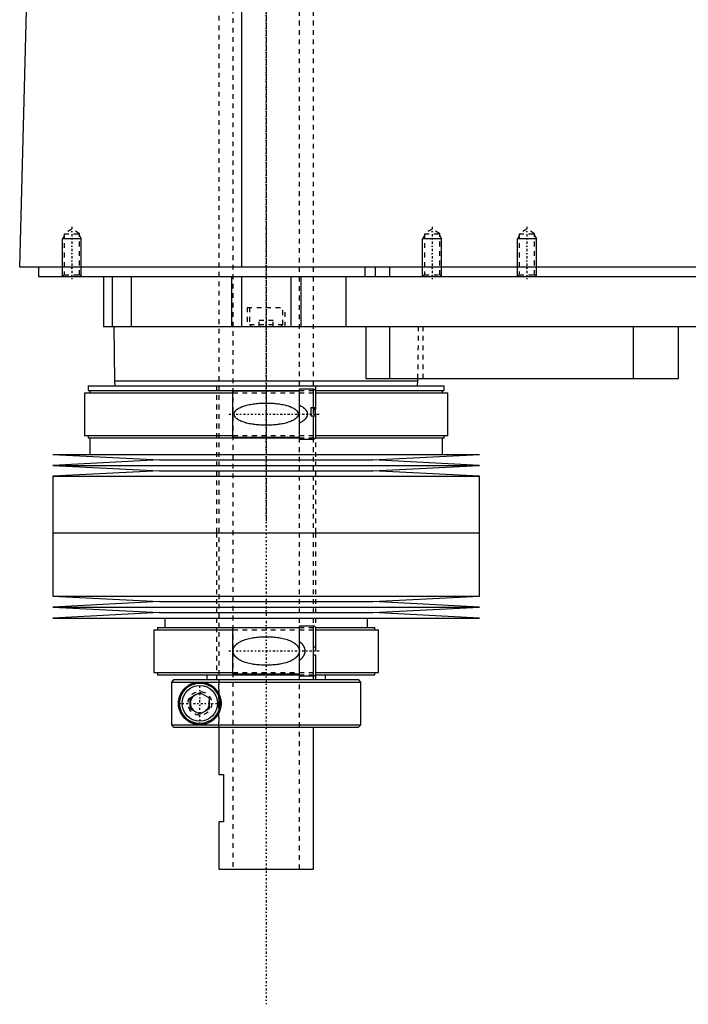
# Model space of a CAD drawing. Extents: x -702 to 139, y -139 to 487.
# Tile 1 of 7: x -702 to -561, y -139 to 69. Entities that reach past the tile are written whole.
import ezdxf

# ---------------------------------------------------------------- set-up
doc = ezdxf.new("R2010")
doc.units = 0
doc.linetypes.add('CENTER', pattern=[1.5, 0.45, -0.5, 0.05, -0.5])
doc.linetypes.add('DASHED', pattern=[2, 1, -1])
for name, color, linetype in [('AM_0', 7, 'CONTINUOUS'), ('AM_10', 7, 'CONTINUOUS'), ('AM_3', 7, 'DASHED'), ('AM_7', 7, 'CENTER')]:
    doc.layers.add(name, color=color, linetype=linetype)

msp = doc.modelspace()

# ---------------------------------------------------------------- linework, layer by layer
at = {"layer": 'AM_0', "color": 7, "linetype": 'CONTINUOUS'}
for p, q in [((-655.15, 16.5), (-655.15, 77.05)), ((-702, 16.5), (-700.5, 73.35)), ((-300.5, 16.5), (-702, 16.5)), ((-698, 16.5), (-698, 14.5)), ((-629.15, 16.5), (-629.15, 14.5)), ((-627, 16.5), (-627, 14.5)), ((-624, 16.5), (-624, 14.5)), ((-698, 14.5), (-344, 14.5)), ((-684.3, 14.5), (-684.3, 4)), ((-682.5, 14.5), (-682.5, 4)), ((-678.5, 14.5), (-678.5, 4)), ((-657.3, 14.5), (-657.3, 4)), ((-655.19, 14.5), (-655.19, 4)), ((-644.81, 14.5), (-644.81, 4)), ((-642.7, 14.5), (-642.7, 4)), ((-633.21, 14.5), (-633.21, 4)), ((-684.3, 4), (-488, 4)), ((-682.17, 4), (-682, -7.5)), ((-629, 4), (-629, -7)), ((-624, 4), (-624, -7)), ((-572.56, 4), (-572.56, -7)), ((-563, -7), (-563, 4)), ((-682, -7.5), (-681.9, -8.5)), ((-682, -7.5), (-618, -7.5)), ((-629, -7), (-563, -7)), ((-618.1, -8.5), (-618, -7.5)), ((-618, -7.5), (-617.99, -7)), ((-688.33, -10), (-688.33, -19)), ((-688.33, -10), (-657, -10)), ((-687.52, -8.5), (-687.52, -9.5)), ((-687.52, -8.5), (-612.48, -8.5)), ((-687.52, -9.5), (-643, -9.5)), ((-687.17, -9.5), (-687.17, -10)), ((-643, -9.65), (-657, -9.65)), ((-657, -19.35), (-657, -9.65)), ((-640, -9.25), (-643, -9.25)), ((-643, -19.75), (-643, -9.25)), ((-640, -13.1), (-640, -9.25)), ((-639.56, -9.5), (-612.48, -9.5)), ((-639.5, -13.1), (-639.5, -9.75)), ((-639.5, -10), (-611.67, -10)), ((-612.83, -10), (-612.83, -9.5)), ((-612.48, -9.5), (-612.48, -8.5)), ((-611.67, -19), (-611.67, -10)), ((-640.5, -13.1), (-639.5, -13.1)), ((-640.5, -14.9), (-640.5, -13.1)), ((-640.5, -13.16), (-640, -13.16)), ((-639.5, -14.9), (-640.5, -14.9)), ((-640, -19.75), (-640, -14.9)), ((-639.5, -19.25), (-639.5, -14.9)), ((-688.33, -19), (-657, -19)), ((-687.52, -19), (-687.52, -19.5)), ((-687.52, -19.5), (-643, -19.5)), ((-687.17, -19.5), (-687.17, -23)), ((-657, -19.35), (-643, -19.35)), ((-643, -19.75), (-640, -19.75)), ((-639.56, -19.5), (-612.48, -19.5)), ((-639.5, -19), (-611.67, -19)), ((-612.83, -23), (-612.83, -19.5)), ((-612.48, -19.5), (-612.48, -19)), ((-695, -23), (-672.5, -24.15)), ((-695, -23), (-605, -23)), ((-672.5, -24.15), (-695, -25.3)), ((-672.5, -24.15), (-627.5, -24.15)), ((-627.5, -24.15), (-605, -23)), ((-605, -25.3), (-627.5, -24.15)), ((-695, -25.3), (-672.5, -26.45)), ((-695, -25.3), (-605, -25.3)), ((-672.5, -26.45), (-695, -27.6)), ((-672.5, -26.45), (-627.5, -26.45)), ((-627.5, -26.45), (-605, -25.3)), ((-605, -27.6), (-627.5, -26.45)), ((-695, -27.6), (-695, -39.5)), ((-695, -27.6), (-605, -27.6)), ((-605, -39.5), (-605, -27.6)), ((-695, -39.5), (-605, -39.5)), ((-695, -39.5), (-695, -52.9)), ((-695, -39.5), (-605, -39.5)), ((-605, -52.9), (-605, -39.5)), ((-695, -52.9), (-672.5, -54.05)), ((-695, -52.9), (-605, -52.9)), ((-627.5, -54.05), (-605, -52.9)), ((-672.5, -54.05), (-695, -55.2)), ((-695, -55.2), (-672.5, -56.35)), ((-695, -55.2), (-605, -55.2)), ((-672.5, -54.05), (-627.5, -54.05)), ((-605, -55.2), (-627.5, -54.05)), ((-627.5, -56.35), (-605, -55.2)), ((-672.5, -56.35), (-695, -57.5)), ((-695, -57.5), (-605, -57.5)), ((-672.5, -56.35), (-627.5, -56.35)), ((-671.4, -57.5), (-671.4, -59.5)), ((-628.6, -59.5), (-628.6, -57.5)), ((-605, -57.5), (-627.5, -56.35)), ((-673.7, -60), (-673.7, -69)), ((-673.7, -60), (-657, -60)), ((-672.9, -59.5), (-672.9, -60)), ((-672.9, -59.5), (-643, -59.5)), ((-643, -59.6), (-657, -59.6)), ((-657, -69.3), (-657, -59.6)), ((-640, -59.2), (-643, -59.2)), ((-643, -69.7), (-643, -59.2)), ((-640, -69.7), (-640, -59.2)), ((-639.54, -59.5), (-627.1, -59.5)), ((-639.5, -63.55), (-639.5, -59.7)), ((-639.5, -60), (-626.3, -60)), ((-627.1, -60), (-627.1, -59.5)), ((-626.3, -69), (-626.3, -60)), ((-640, -63.55), (-639.5, -63.55)), ((-639.5, -65.35), (-640, -65.35)), ((-639.5, -69.2), (-639.5, -65.35)), ((-673.7, -69), (-657, -69)), ((-672.9, -69), (-672.9, -69.5)), ((-672.9, -69.5), (-642.99, -69.5)), ((-669.49, -70.5), (-669.99, -71)), ((-669.49, -70.5), (-630.5, -70.5)), ((-662.5, -69.5), (-662.5, -70.5)), ((-657, -69.3), (-643, -69.3)), ((-643, -69.7), (-640, -69.7)), ((-639.6, -69.5), (-627.1, -69.5)), ((-639.5, -69), (-626.3, -69)), ((-637.5, -70.5), (-637.5, -69.5)), ((-630, -71), (-630.5, -70.5)), ((-627.1, -69.5), (-627.1, -69)), ((-669.99, -71), (-630, -71)), ((-669.99, -71), (-669.99, -80)), ((-630, -80), (-630, -71)), ((-666, -74.35), (-664, -73.19)), ((-666, -76.65), (-666, -74.35)), ((-664, -73.19), (-662, -74.35)), ((-662, -74.35), (-662, -76.65)), ((-664, -77.81), (-666, -76.65)), ((-662, -76.65), (-664, -77.81)), ((-669.99, -80), (-630, -80)), ((-669.99, -80), (-669.49, -80.5)), ((-669.49, -80.5), (-630.5, -80.5)), ((-660, -80.5), (-660, -90.5)), ((-640, -110.5), (-640, -80.5)), ((-630.5, -80.5), (-630, -80)), ((-660, -90.5), (-659, -90.5)), ((-659, -90.5), (-659, -100.5)), ((-660, -100.5), (-660, -110.5)), ((-659, -100.5), (-660, -100.5)), ((-660, -110.5), (-640, -110.5))]:
    msp.add_line(p, q, dxfattribs=at)
for points in [[(-640, -13.16, 0), (-640, -13.16, 0), (-640, -13.16, 0), (-639.99, -13.16, 0), (-639.99, -13.16, 0), (-639.99, -13.16, 0), (-639.99, -13.16, 0), (-639.98, -13.16, 0), (-639.98, -13.16, 0), (-639.98, -13.16, 0), (-639.98, -13.16, 0), (-639.97, -13.16, 0), (-639.97, -13.16, 0), (-639.97, -13.16, 0), (-639.97, -13.16, 0), (-639.96, -13.16, 0), (-639.96, -13.16, 0), (-639.96, -13.16, 0), (-639.96, -13.16, 0), (-639.96, -13.16, 0), (-639.95, -13.16, 0), (-639.95, -13.17, 0), (-639.95, -13.17, 0), (-639.95, -13.17, 0), (-639.95, -13.17, 0), (-639.94, -13.17, 0), (-639.94, -13.17, 0), (-639.94, -13.17, 0), (-639.94, -13.17, 0), (-639.93, -13.17, 0), (-639.93, -13.17, 0), (-639.93, -13.18, 0), (-639.93, -13.18, 0), (-639.93, -13.18, 0), (-639.93, -13.18, 0), (-639.92, -13.18, 0), (-639.92, -13.18, 0), (-639.92, -13.18, 0), (-639.92, -13.18, 0), (-639.91, -13.19, 0), (-639.91, -13.19, 0), (-639.91, -13.19, 0), (-639.91, -13.19, 0), (-639.91, -13.19, 0), (-639.9, -13.19, 0), (-639.9, -13.19, 0), (-639.9, -13.2, 0), (-639.9, -13.2, 0), (-639.9, -13.2, 0), (-639.9, -13.2, 0), (-639.89, -13.2, 0), (-639.89, -13.21, 0), (-639.87, -13.22, 0), (-639.87, -13.23, 0), (-639.86, -13.23, 0), (-639.85, -13.25, 0), (-639.84, -13.26, 0), (-639.83, -13.28, 0), (-639.82, -13.29, 0), (-639.81, -13.3, 0), (-639.81, -13.31, 0), (-639.8, -13.32, 0), (-639.8, -13.34, 0), (-639.79, -13.35, 0), (-639.78, -13.36, 0), (-639.78, -13.37, 0), (-639.77, -13.38, 0), (-639.77, -13.4, 0), (-639.76, -13.41, 0), (-639.76, -13.42, 0), (-639.76, -13.43, 0), (-639.75, -13.45, 0), (-639.73, -13.5, 0), (-639.71, -13.6, 0), (-639.68, -13.7, 0), (-639.67, -13.81, 0), (-639.65, -13.91, 0), (-639.65, -13.97, 0), (-639.64, -14.02, 0), (-639.63, -14.13, 0), (-639.63, -14.23, 0), (-639.62, -14.34, 0), (-639.62, -14.44, 0), (-639.62, -14.54, 0), (-639.62, -14.59, 0), (-639.62, -14.64, 0), (-639.63, -14.74, 0), (-639.63, -14.85, 0), (-639.63, -14.9, 0)], [(-664, -80, 0), (-664.06, -80, 0), (-664.19, -80, 0), (-664.32, -79.99, 0), (-664.38, -79.98, 0), (-664.44, -79.98, 0), (-664.57, -79.96, 0), (-664.7, -79.95, 0), (-664.82, -79.92, 0), (-664.94, -79.9, 0), (-665.07, -79.87, 0), (-665.13, -79.86, 0), (-665.19, -79.84, 0), (-665.31, -79.81, 0), (-665.43, -79.77, 0), (-665.55, -79.73, 0), (-665.66, -79.68, 0), (-665.78, -79.63, 0), (-665.83, -79.61, 0), (-665.89, -79.58, 0), (-666, -79.53, 0), (-666.11, -79.47, 0), (-666.16, -79.45, 0), (-666.22, -79.42, 0), (-666.32, -79.35, 0), (-666.43, -79.29, 0), (-666.48, -79.26, 0), (-666.53, -79.22, 0), (-666.63, -79.15, 0), (-666.72, -79.08, 0), (-666.82, -79.01, 0), (-666.91, -78.93, 0), (-667, -78.85, 0), (-667.05, -78.81, 0), (-667.09, -78.77, 0), (-667.17, -78.69, 0), (-667.26, -78.6, 0), (-667.34, -78.52, 0), (-667.42, -78.43, 0), (-667.49, -78.34, 0), (-667.53, -78.29, 0), (-667.57, -78.25, 0), (-667.64, -78.15, 0), (-667.71, -78.05, 0), (-667.78, -77.94, 0), (-667.85, -77.83, 0), (-667.91, -77.72, 0), (-667.95, -77.66, 0), (-667.98, -77.6, 0), (-668.04, -77.48, 0), (-668.1, -77.36, 0), (-668.15, -77.23, 0), (-668.21, -77.1, 0), (-668.25, -76.97, 0), (-668.28, -76.9, 0), (-668.3, -76.83, 0), (-668.34, -76.69, 0), (-668.38, -76.55, 0), (-668.41, -76.4, 0), (-668.43, -76.31, 0), (-668.43, -76.28, 0), (-668.44, -76.26, 0), (-668.44, -76.24, 0), (-668.44, -76.23, 0), (-668.44, -76.21, 0), (-668.45, -76.18, 0), (-668.45, -76.15, 0), (-668.46, -76.13, 0), (-668.46, -76.1, 0), (-668.46, -76.09, 0), (-668.46, -76.07, 0), (-668.47, -76.05, 0), (-668.47, -76.02, 0), (-668.47, -76.01, 0), (-668.47, -75.99, 0), (-668.48, -75.97, 0), (-668.48, -75.94, 0), (-668.48, -75.93, 0), (-668.48, -75.91, 0), (-668.48, -75.89, 0), (-668.49, -75.86, 0), (-668.49, -75.83, 0), (-668.49, -75.8, 0), (-668.49, -75.77, 0), (-668.49, -75.76, 0), (-668.49, -75.75, 0), (-668.49, -75.72, 0), (-668.5, -75.69, 0), (-668.5, -75.66, 0), (-668.5, -75.63, 0), (-668.5, -75.6, 0), (-668.5, -75.59, 0), (-668.5, -75.57, 0), (-668.5, -75.54, 0), (-668.5, -75.51, 0), (-668.5, -75.5, 0), (-668.5, -75.49, 0), (-668.5, -75.46, 0), (-668.5, -75.43, 0), (-668.5, -75.41, 0), (-668.5, -75.4, 0), (-668.5, -75.37, 0), (-668.5, -75.34, 0), (-668.5, -75.31, 0), (-668.49, -75.28, 0), (-668.49, -75.25, 0), (-668.49, -75.24, 0), (-668.49, -75.23, 0), (-668.49, -75.2, 0), (-668.49, -75.17, 0), (-668.49, -75.14, 0), (-668.48, -75.11, 0), (-668.48, -75.09, 0), (-668.48, -75.07, 0), (-668.48, -75.06, 0), (-668.48, -75.03, 0), (-668.47, -75.01, 0), (-668.47, -74.99, 0), (-668.47, -74.98, 0), (-668.47, -74.95, 0), (-668.46, -74.93, 0), (-668.46, -74.91, 0), (-668.46, -74.9, 0), (-668.46, -74.87, 0), (-668.45, -74.85, 0), (-668.45, -74.82, 0), (-668.44, -74.79, 0), (-668.44, -74.77, 0), (-668.44, -74.76, 0), (-668.44, -74.74, 0), (-668.43, -74.72, 0), (-668.43, -74.69, 0), (-668.41, -74.6, 0), (-668.38, -74.45, 0), (-668.34, -74.31, 0), (-668.3, -74.17, 0), (-668.28, -74.1, 0), (-668.25, -74.03, 0), (-668.21, -73.9, 0), (-668.15, -73.77, 0), (-668.1, -73.64, 0), (-668.04, -73.52, 0), (-667.98, -73.4, 0), (-667.95, -73.34, 0), (-667.91, -73.28, 0), (-667.85, -73.17, 0), (-667.78, -73.06, 0), (-667.71, -72.95, 0), (-667.64, -72.85, 0), (-667.57, -72.75, 0), (-667.53, -72.71, 0), (-667.49, -72.66, 0), (-667.42, -72.57, 0), (-667.34, -72.48, 0), (-667.26, -72.4, 0), (-667.17, -72.31, 0), (-667.09, -72.23, 0), (-667.05, -72.19, 0), (-667, -72.15, 0), (-666.91, -72.07, 0), (-666.82, -71.99, 0), (-666.72, -71.92, 0), (-666.63, -71.85, 0), (-666.53, -71.78, 0), (-666.48, -71.74, 0), (-666.43, -71.71, 0), (-666.32, -71.65, 0), (-666.22, -71.58, 0), (-666.16, -71.55, 0), (-666.11, -71.53, 0), (-666, -71.47, 0), (-665.89, -71.42, 0), (-665.83, -71.39, 0), (-665.78, -71.37, 0), (-665.66, -71.32, 0), (-665.55, -71.27, 0), (-665.43, -71.23, 0), (-665.31, -71.19, 0), (-665.19, -71.16, 0), (-665.13, -71.14, 0), (-665.07, -71.13, 0), (-664.94, -71.1, 0), (-664.82, -71.08, 0), (-664.7, -71.05, 0), (-664.57, -71.04, 0), (-664.44, -71.02, 0), (-664.38, -71.02, 0), (-664.32, -71.01, 0), (-664.19, -71, 0), (-664.06, -71, 0), (-664, -71, 0)], [(-664, -71, 0), (-663.95, -71, 0), (-663.85, -71, 0), (-663.74, -71.01, 0), (-663.69, -71.01, 0), (-663.63, -71.01, 0), (-663.52, -71.03, 0), (-663.42, -71.04, 0), (-663.3, -71.05, 0), (-663.19, -71.07, 0), (-663.08, -71.09, 0), (-663.02, -71.11, 0), (-662.97, -71.12, 0), (-662.85, -71.15, 0), (-662.74, -71.18, 0), (-662.63, -71.21, 0), (-662.51, -71.25, 0), (-662.4, -71.29, 0), (-662.34, -71.32, 0), (-662.28, -71.34, 0), (-662.17, -71.39, 0), (-662.06, -71.44, 0), (-662, -71.47, 0), (-661.95, -71.5, 0), (-661.83, -71.56, 0), (-661.72, -71.62, 0), (-661.67, -71.65, 0), (-661.61, -71.68, 0), (-661.51, -71.75, 0), (-661.4, -71.83, 0), (-661.3, -71.9, 0), (-661.19, -71.98, 0), (-661.09, -72.06, 0), (-661.04, -72.11, 0), (-661, -72.15, 0), (-660.9, -72.24, 0), (-660.81, -72.33, 0), (-660.71, -72.42, 0), (-660.63, -72.52, 0), (-660.54, -72.62, 0), (-660.5, -72.68, 0), (-660.45, -72.73, 0), (-660.37, -72.84, 0), (-660.29, -72.95, 0), (-660.21, -73.07, 0), (-660.14, -73.19, 0), (-660.06, -73.32, 0), (-660.03, -73.38, 0), (-660, -73.45, 0), (-659.93, -73.58, 0), (-659.87, -73.71, 0), (-659.81, -73.85, 0), (-659.76, -73.99, 0), (-659.71, -74.13, 0), (-659.69, -74.2, 0), (-659.67, -74.27, 0), (-659.63, -74.41, 0), (-659.6, -74.56, 0), (-659.57, -74.7, 0), (-659.55, -74.85, 0), (-659.53, -74.99, 0), (-659.52, -75.07, 0), (-659.51, -75.14, 0), (-659.51, -75.28, 0), (-659.5, -75.43, 0), (-659.5, -75.5, 0), (-659.5, -75.57, 0), (-659.51, -75.72, 0), (-659.51, -75.86, 0), (-659.52, -75.93, 0), (-659.53, -76.01, 0), (-659.55, -76.15, 0), (-659.57, -76.3, 0), (-659.6, -76.44, 0), (-659.63, -76.59, 0), (-659.67, -76.73, 0), (-659.69, -76.8, 0), (-659.71, -76.87, 0), (-659.76, -77.01, 0), (-659.81, -77.15, 0), (-659.87, -77.29, 0), (-659.93, -77.42, 0), (-660, -77.55, 0), (-660.03, -77.62, 0), (-660.06, -77.68, 0), (-660.14, -77.81, 0), (-660.21, -77.93, 0), (-660.29, -78.05, 0), (-660.37, -78.16, 0), (-660.45, -78.27, 0), (-660.5, -78.32, 0), (-660.54, -78.38, 0), (-660.63, -78.48, 0), (-660.71, -78.58, 0), (-660.81, -78.67, 0), (-660.9, -78.76, 0), (-661, -78.85, 0), (-661.04, -78.89, 0), (-661.09, -78.94, 0), (-661.19, -79.02, 0), (-661.3, -79.1, 0), (-661.4, -79.17, 0), (-661.51, -79.25, 0), (-661.61, -79.32, 0), (-661.67, -79.35, 0), (-661.72, -79.38, 0), (-661.83, -79.44, 0), (-661.95, -79.5, 0), (-662, -79.53, 0), (-662.06, -79.56, 0), (-662.17, -79.61, 0), (-662.28, -79.66, 0), (-662.34, -79.68, 0), (-662.4, -79.71, 0), (-662.51, -79.75, 0), (-662.63, -79.79, 0), (-662.74, -79.82, 0), (-662.85, -79.85, 0), (-662.97, -79.88, 0), (-663.02, -79.89, 0), (-663.08, -79.91, 0), (-663.19, -79.93, 0), (-663.3, -79.95, 0), (-663.42, -79.96, 0), (-663.52, -79.97, 0), (-663.63, -79.99, 0), (-663.69, -79.99, 0), (-663.74, -79.99, 0), (-663.85, -80, 0), (-663.95, -80, 0), (-664, -80, 0)]]:
    msp.add_polyline3d(points, dxfattribs=at)
for radius in [4.25, 3.75]:
    msp.add_circle((-664, -75.5), radius, dxfattribs=at)
for centre, start, end in [((-640, -9.75), 0, 90), ((-640, -19.25), 270, 0), ((-640, -59.7), 0, 90), ((-640, -69.2), 270, 0)]:
    msp.add_arc(centre, 0.5, start, end, dxfattribs=at)
at = {"layer": 'AM_10', "color": 7, "linetype": 'CONTINUOUS'}
for p, q in [((-692.62, 23.16), (-693, 22.5)), ((-689.38, 23.16), (-689, 22.5)), ((-616.62, 23.16), (-617, 22.5)), ((-613.38, 23.16), (-613, 22.5)), ((-596.62, 23.16), (-597, 22.5)), ((-593.38, 23.16), (-593, 22.5)), ((-689, 22.5), (-693, 22.5)), ((-693, 14.5), (-693, 22.5)), ((-689, 14.5), (-689, 22.5)), ((-613, 22.5), (-617, 22.5)), ((-617, 14.5), (-617, 22.5)), ((-613, 14.5), (-613, 22.5)), ((-593, 22.5), (-597, 22.5)), ((-597, 14.5), (-597, 22.5)), ((-593, 14.5), (-593, 22.5))]:
    msp.add_line(p, q, dxfattribs=at)
msp.add_arc((-664, -75.5), 2.01, 75, 15, dxfattribs=at)
at = {"layer": 'AM_3', "color": 6, "linetype": 'DASHED'}
for p, q in [((-657, 419), (-657, -110.5)), ((-643, -110.5), (-643, 419)), ((-660, 403.5), (-660, -80.5)), ((-640, -70.5), (-640, 399.9)), ((-691, 24.5), (-692.62, 23.56)), ((-692.62, 23.56), (-692.62, 14.88)), ((-692.62, 23.56), (-689.38, 23.56)), ((-689.38, 23.56), (-691, 24.5)), ((-689.38, 14.88), (-689.38, 23.56)), ((-615, 24.5), (-616.62, 23.56)), ((-616.62, 23.56), (-616.62, 14.88)), ((-616.62, 23.56), (-613.38, 23.56)), ((-613.38, 23.56), (-615, 24.5)), ((-613.38, 14.88), (-613.38, 23.56)), ((-595, 24.5), (-596.62, 23.56)), ((-596.62, 23.56), (-596.62, 14.88)), ((-596.62, 23.56), (-593.38, 23.56)), ((-593.38, 23.56), (-595, 24.5)), ((-593.38, 14.88), (-593.38, 23.56)), ((-692.62, 14.88), (-693, 14.5)), ((-692.62, 14.88), (-689.38, 14.88)), ((-689, 14.5), (-689.38, 14.88)), ((-616.62, 14.88), (-617, 14.5)), ((-616.62, 14.88), (-613.38, 14.88)), ((-613, 14.5), (-613.38, 14.88)), ((-596.62, 14.88), (-597, 14.5)), ((-596.62, 14.88), (-593.38, 14.88)), ((-593, 14.5), (-593.38, 14.88)), ((-678.5, 14.5), (-678.5, 4)), ((-654, 8), (-654, 4)), ((-654, 8), (-646, 8)), ((-653.5, 8), (-653.5, 4.4)), ((-646.5, 4.4), (-646.5, 8)), ((-646, 4), (-646, 8)), ((-653.5, 4.4), (-653.1, 4)), ((-653.5, 4.4), (-646.5, 4.4)), ((-651.5, 4), (-651.5, 5.25)), ((-648.5, 5.25), (-651.5, 5.25)), ((-650, 4), (-650, 5.25)), ((-648.5, 4), (-648.5, 5.25)), ((-646.9, 4), (-646.5, 4.4)), ((-617.99, -7), (-617.83, 4)), ((-616.85, -7), (-616.85, 4)), ((-660.5, -8.5), (-660.5, -39.5)), ((-657, -10), (-639.5, -10)), ((-643, -9.5), (-639.56, -9.5)), ((-639.5, -39.5), (-639.5, -8.5)), ((-640, -13.16), (-640, -14.9)), ((-657, -19), (-639.5, -19)), ((-643, -19.5), (-639.56, -19.5)), ((-660.5, -39.5), (-660.5, -70.5)), ((-639.5, -70.5), (-639.5, -39.5)), ((-657, -60), (-639.5, -60)), ((-643, -59.5), (-639.54, -59.5)), ((-659.97, -80.5), (-659.97, -70.5)), ((-657, -69), (-639.5, -69)), ((-642.99, -69.5), (-639.6, -69.5)), ((-669.99, -71), (-669.86, -70.87)), ((-669.73, -70.75), (-669.61, -70.62)), ((-669.49, -80.5), (-669.86, -80.13))]:
    msp.add_line(p, q, dxfattribs=at)
for points in [[(-650, -12.16, 0), (-649.86, -12.16, 0), (-649.58, -12.17, 0), (-649.3, -12.17, 0), (-649.16, -12.18, 0), (-649.02, -12.19, 0), (-648.73, -12.2, 0), (-648.44, -12.22, 0), (-648.16, -12.25, 0), (-647.87, -12.27, 0), (-647.58, -12.31, 0), (-647.43, -12.33, 0), (-647.29, -12.35, 0), (-647, -12.39, 0), (-646.72, -12.44, 0), (-646.44, -12.49, 0), (-646.16, -12.56, 0), (-645.88, -12.62, 0), (-645.75, -12.66, 0), (-645.61, -12.7, 0), (-645.35, -12.78, 0), (-645.09, -12.86, 0), (-644.96, -12.91, 0), (-644.83, -12.96, 0), (-644.59, -13.07, 0), (-644.35, -13.19, 0), (-644.23, -13.25, 0), (-644.21, -13.26, 0), (-644.17, -13.29, 0), (-644.13, -13.31, 0), (-644.12, -13.32, 0), (-644.1, -13.33, 0), (-644.06, -13.36, 0), (-644.02, -13.38, 0), (-643.99, -13.41, 0), (-643.95, -13.43, 0), (-643.91, -13.46, 0), (-643.89, -13.47, 0), (-643.88, -13.48, 0), (-643.84, -13.51, 0), (-643.81, -13.54, 0), (-643.77, -13.57, 0), (-643.74, -13.6, 0), (-643.7, -13.63, 0), (-643.68, -13.64, 0), (-643.67, -13.66, 0), (-643.63, -13.69, 0), (-643.6, -13.73, 0), (-643.57, -13.76, 0), (-643.54, -13.8, 0), (-643.51, -13.84, 0), (-643.49, -13.85, 0), (-643.48, -13.87, 0), (-643.45, -13.91, 0), (-643.42, -13.95, 0), (-643.4, -13.99, 0), (-643.37, -14.03, 0), (-643.35, -14.08, 0), (-643.34, -14.1, 0), (-643.33, -14.12, 0), (-643.31, -14.16, 0), (-643.3, -14.21, 0), (-643.28, -14.25, 0), (-643.27, -14.3, 0), (-643.26, -14.34, 0), (-643.26, -14.36, 0), (-643.25, -14.39, 0), (-643.25, -14.43, 0), (-643.25, -14.48, 0), (-643.25, -14.5, 0), (-643.25, -14.52, 0), (-643.25, -14.57, 0), (-643.25, -14.61, 0), (-643.26, -14.64, 0), (-643.26, -14.66, 0), (-643.27, -14.7, 0), (-643.28, -14.75, 0), (-643.3, -14.79, 0), (-643.31, -14.84, 0), (-643.33, -14.88, 0), (-643.34, -14.9, 0), (-643.35, -14.92, 0), (-643.37, -14.97, 0), (-643.4, -15.01, 0), (-643.42, -15.05, 0), (-643.45, -15.09, 0), (-643.48, -15.13, 0), (-643.49, -15.15, 0), (-643.51, -15.16, 0), (-643.54, -15.2, 0), (-643.57, -15.24, 0), (-643.6, -15.27, 0), (-643.63, -15.31, 0), (-643.67, -15.34, 0), (-643.68, -15.36, 0), (-643.7, -15.37, 0), (-643.74, -15.4, 0), (-643.77, -15.43, 0), (-643.81, -15.46, 0), (-643.84, -15.49, 0), (-643.88, -15.52, 0), (-643.89, -15.53, 0), (-643.91, -15.54, 0), (-643.95, -15.57, 0), (-643.99, -15.59, 0), (-644.02, -15.62, 0), (-644.06, -15.64, 0), (-644.1, -15.67, 0), (-644.12, -15.68, 0), (-644.13, -15.69, 0), (-644.17, -15.71, 0), (-644.21, -15.74, 0), (-644.23, -15.75, 0), (-644.35, -15.81, 0), (-644.59, -15.93, 0), (-644.83, -16.04, 0), (-645.09, -16.14, 0), (-645.35, -16.22, 0), (-645.61, -16.3, 0), (-645.75, -16.34, 0), (-645.88, -16.38, 0), (-646.16, -16.44, 0), (-646.44, -16.51, 0), (-646.72, -16.56, 0), (-647, -16.61, 0), (-647.29, -16.65, 0), (-647.43, -16.67, 0), (-647.58, -16.69, 0), (-647.87, -16.73, 0), (-648.16, -16.75, 0), (-648.44, -16.78, 0), (-648.73, -16.8, 0), (-649.02, -16.81, 0), (-649.16, -16.82, 0), (-649.3, -16.83, 0), (-649.58, -16.83, 0), (-649.86, -16.84, 0), (-650, -16.84, 0), (-650.14, -16.84, 0), (-650.42, -16.83, 0), (-650.7, -16.83, 0), (-650.84, -16.82, 0), (-650.98, -16.81, 0), (-651.27, -16.8, 0), (-651.56, -16.78, 0), (-651.84, -16.75, 0), (-652.13, -16.73, 0), (-652.42, -16.69, 0), (-652.57, -16.67, 0), (-652.71, -16.65, 0), (-653, -16.61, 0), (-653.28, -16.56, 0), (-653.56, -16.51, 0), (-653.84, -16.44, 0), (-654.12, -16.38, 0), (-654.25, -16.34, 0), (-654.39, -16.3, 0), (-654.65, -16.22, 0), (-654.91, -16.14, 0), (-655.17, -16.04, 0), (-655.41, -15.93, 0), (-655.65, -15.81, 0), (-655.77, -15.75, 0), (-655.79, -15.74, 0), (-655.83, -15.71, 0), (-655.87, -15.69, 0), (-655.88, -15.68, 0), (-655.9, -15.67, 0), (-655.94, -15.64, 0), (-655.98, -15.62, 0), (-656.01, -15.59, 0), (-656.05, -15.57, 0), (-656.09, -15.54, 0), (-656.11, -15.53, 0), (-656.12, -15.52, 0), (-656.16, -15.49, 0), (-656.19, -15.46, 0), (-656.23, -15.43, 0), (-656.26, -15.4, 0), (-656.3, -15.37, 0), (-656.32, -15.36, 0), (-656.33, -15.34, 0), (-656.37, -15.31, 0), (-656.4, -15.27, 0), (-656.43, -15.24, 0), (-656.46, -15.2, 0), (-656.49, -15.16, 0), (-656.51, -15.15, 0), (-656.52, -15.13, 0), (-656.55, -15.09, 0), (-656.58, -15.05, 0), (-656.6, -15.01, 0), (-656.63, -14.97, 0), (-656.65, -14.92, 0), (-656.66, -14.9, 0), (-656.67, -14.88, 0), (-656.69, -14.84, 0), (-656.7, -14.79, 0), (-656.72, -14.75, 0), (-656.73, -14.7, 0), (-656.74, -14.66, 0), (-656.74, -14.64, 0), (-656.75, -14.61, 0), (-656.75, -14.57, 0), (-656.75, -14.52, 0), (-656.75, -14.5, 0), (-656.75, -14.48, 0), (-656.75, -14.43, 0), (-656.75, -14.39, 0), (-656.74, -14.36, 0), (-656.74, -14.34, 0), (-656.73, -14.3, 0), (-656.72, -14.25, 0), (-656.7, -14.21, 0), (-656.69, -14.16, 0), (-656.67, -14.12, 0), (-656.66, -14.1, 0), (-656.65, -14.08, 0), (-656.63, -14.03, 0), (-656.6, -13.99, 0), (-656.58, -13.95, 0), (-656.55, -13.91, 0), (-656.52, -13.87, 0), (-656.51, -13.85, 0), (-656.49, -13.84, 0), (-656.46, -13.8, 0), (-656.43, -13.76, 0), (-656.4, -13.73, 0), (-656.37, -13.69, 0), (-656.33, -13.66, 0), (-656.32, -13.64, 0), (-656.3, -13.63, 0), (-656.26, -13.6, 0), (-656.23, -13.57, 0), (-656.19, -13.54, 0), (-656.16, -13.51, 0), (-656.12, -13.48, 0), (-656.11, -13.47, 0), (-656.09, -13.46, 0), (-656.05, -13.43, 0), (-656.01, -13.41, 0), (-655.98, -13.38, 0), (-655.94, -13.36, 0), (-655.9, -13.33, 0), (-655.88, -13.32, 0), (-655.87, -13.31, 0), (-655.83, -13.29, 0), (-655.79, -13.26, 0), (-655.77, -13.25, 0), (-655.65, -13.19, 0), (-655.41, -13.07, 0), (-655.17, -12.96, 0), (-655.04, -12.91, 0), (-654.91, -12.86, 0), (-654.65, -12.78, 0), (-654.39, -12.7, 0), (-654.25, -12.66, 0), (-654.12, -12.62, 0), (-653.84, -12.56, 0), (-653.56, -12.49, 0), (-653.28, -12.44, 0), (-653, -12.39, 0), (-652.71, -12.35, 0), (-652.57, -12.33, 0), (-652.42, -12.31, 0), (-652.13, -12.27, 0), (-651.84, -12.25, 0), (-651.56, -12.22, 0), (-651.27, -12.2, 0), (-650.98, -12.19, 0), (-650.84, -12.18, 0), (-650.7, -12.17, 0), (-650.42, -12.17, 0), (-650.14, -12.16, 0), (-650, -12.16, 0)], [(-643, -12.6, 0), (-642.86, -12.67, 0), (-642.6, -12.81, 0), (-642.34, -12.97, 0), (-642.22, -13.06, 0), (-642.2, -13.07, 0), (-642.16, -13.1, 0), (-642.12, -13.13, 0), (-642.1, -13.15, 0), (-642.08, -13.16, 0), (-642.04, -13.19, 0), (-642.01, -13.23, 0), (-641.97, -13.26, 0), (-641.93, -13.29, 0), (-641.9, -13.32, 0), (-641.88, -13.34, 0), (-641.86, -13.36, 0), (-641.83, -13.39, 0), (-641.8, -13.42, 0), (-641.76, -13.46, 0), (-641.73, -13.49, 0), (-641.7, -13.53, 0), (-641.68, -13.55, 0), (-641.67, -13.57, 0), (-641.64, -13.6, 0), (-641.61, -13.64, 0), (-641.58, -13.68, 0), (-641.55, -13.73, 0), (-641.53, -13.77, 0), (-641.51, -13.79, 0), (-641.5, -13.81, 0), (-641.47, -13.86, 0), (-641.45, -13.9, 0), (-641.43, -13.95, 0), (-641.41, -13.99, 0), (-641.39, -14.04, 0), (-641.38, -14.06, 0), (-641.37, -14.09, 0), (-641.36, -14.14, 0), (-641.34, -14.18, 0), (-641.33, -14.23, 0), (-641.32, -14.28, 0), (-641.31, -14.33, 0), (-641.31, -14.35, 0), (-641.31, -14.38, 0), (-641.3, -14.43, 0), (-641.3, -14.48, 0), (-641.3, -14.5, 0), (-641.3, -14.52, 0), (-641.3, -14.57, 0), (-641.31, -14.62, 0), (-641.31, -14.65, 0), (-641.31, -14.67, 0), (-641.32, -14.72, 0), (-641.33, -14.77, 0), (-641.34, -14.82, 0), (-641.36, -14.86, 0), (-641.37, -14.91, 0), (-641.38, -14.94, 0), (-641.39, -14.96, 0), (-641.41, -15.01, 0), (-641.43, -15.05, 0), (-641.45, -15.1, 0), (-641.47, -15.14, 0), (-641.5, -15.19, 0), (-641.51, -15.21, 0), (-641.53, -15.23, 0), (-641.55, -15.27, 0), (-641.58, -15.32, 0), (-641.61, -15.36, 0), (-641.64, -15.4, 0), (-641.67, -15.43, 0), (-641.68, -15.45, 0), (-641.7, -15.47, 0), (-641.73, -15.51, 0), (-641.76, -15.54, 0), (-641.8, -15.58, 0), (-641.83, -15.61, 0), (-641.86, -15.64, 0), (-641.88, -15.66, 0), (-641.9, -15.68, 0), (-641.93, -15.71, 0), (-641.97, -15.74, 0), (-642.01, -15.77, 0), (-642.04, -15.81, 0), (-642.08, -15.84, 0), (-642.1, -15.85, 0), (-642.12, -15.87, 0), (-642.16, -15.9, 0), (-642.2, -15.93, 0), (-642.22, -15.94, 0), (-642.24, -15.96, 0), (-642.28, -15.98, 0), (-642.32, -16.01, 0), (-642.34, -16.03, 0), (-642.36, -16.04, 0), (-642.4, -16.07, 0), (-642.44, -16.09, 0), (-642.6, -16.19, 0), (-642.86, -16.33, 0), (-643, -16.4, 0)], [(-650, -61.44, 0), (-649.85, -61.44, 0), (-649.55, -61.44, 0), (-649.24, -61.45, 0), (-649.09, -61.46, 0), (-648.93, -61.47, 0), (-648.62, -61.49, 0), (-648.31, -61.51, 0), (-647.99, -61.55, 0), (-647.68, -61.59, 0), (-647.37, -61.63, 0), (-647.22, -61.66, 0), (-647.06, -61.68, 0), (-646.76, -61.74, 0), (-646.45, -61.81, 0), (-646.15, -61.88, 0), (-645.86, -61.96, 0), (-645.57, -62.05, 0), (-645.43, -62.1, 0), (-645.29, -62.15, 0), (-645.02, -62.26, 0), (-644.75, -62.38, 0), (-644.62, -62.45, 0), (-644.49, -62.52, 0), (-644.25, -62.66, 0), (-644.11, -62.76, 0), (-644.07, -62.78, 0), (-644.03, -62.81, 0), (-644.01, -62.82, 0), (-643.99, -62.84, 0), (-643.95, -62.87, 0), (-643.91, -62.9, 0), (-643.9, -62.91, 0), (-643.88, -62.93, 0), (-643.84, -62.96, 0), (-643.8, -62.99, 0), (-643.78, -63, 0), (-643.77, -63.02, 0), (-643.73, -63.05, 0), (-643.69, -63.09, 0), (-643.66, -63.12, 0), (-643.62, -63.15, 0), (-643.59, -63.19, 0), (-643.57, -63.21, 0), (-643.56, -63.23, 0), (-643.52, -63.26, 0), (-643.49, -63.3, 0), (-643.46, -63.34, 0), (-643.42, -63.38, 0), (-643.39, -63.42, 0), (-643.38, -63.44, 0), (-643.36, -63.46, 0), (-643.33, -63.51, 0), (-643.3, -63.55, 0), (-643.28, -63.59, 0), (-643.25, -63.64, 0), (-643.22, -63.69, 0), (-643.21, -63.71, 0), (-643.2, -63.73, 0), (-643.18, -63.78, 0), (-643.16, -63.83, 0), (-643.14, -63.88, 0), (-643.12, -63.92, 0), (-643.1, -63.97, 0), (-643.09, -64, 0), (-643.09, -64.02, 0), (-643.07, -64.07, 0), (-643.06, -64.12, 0), (-643.05, -64.17, 0), (-643.04, -64.22, 0), (-643.03, -64.27, 0), (-643.03, -64.3, 0), (-643.03, -64.32, 0), (-643.03, -64.37, 0), (-643.02, -64.43, 0), (-643.02, -64.45, 0), (-643.02, -64.47, 0), (-643.03, -64.53, 0), (-643.03, -64.58, 0), (-643.03, -64.6, 0), (-643.03, -64.63, 0), (-643.04, -64.68, 0), (-643.05, -64.73, 0), (-643.06, -64.78, 0), (-643.07, -64.83, 0), (-643.09, -64.88, 0), (-643.09, -64.9, 0), (-643.1, -64.93, 0), (-643.12, -64.98, 0), (-643.14, -65.02, 0), (-643.16, -65.07, 0), (-643.18, -65.12, 0), (-643.2, -65.17, 0), (-643.21, -65.19, 0), (-643.22, -65.21, 0), (-643.25, -65.26, 0), (-643.28, -65.31, 0), (-643.3, -65.35, 0), (-643.33, -65.39, 0), (-643.36, -65.44, 0), (-643.38, -65.46, 0), (-643.39, -65.48, 0), (-643.42, -65.52, 0), (-643.46, -65.56, 0), (-643.49, -65.6, 0), (-643.52, -65.64, 0), (-643.56, -65.67, 0), (-643.57, -65.69, 0), (-643.59, -65.71, 0), (-643.62, -65.75, 0), (-643.66, -65.78, 0), (-643.69, -65.81, 0), (-643.73, -65.85, 0), (-643.77, -65.88, 0), (-643.78, -65.9, 0), (-643.8, -65.91, 0), (-643.84, -65.94, 0), (-643.88, -65.97, 0), (-643.9, -65.99, 0), (-643.91, -66, 0), (-643.95, -66.03, 0), (-643.99, -66.06, 0), (-644.01, -66.08, 0), (-644.03, -66.09, 0), (-644.07, -66.12, 0), (-644.11, -66.14, 0), (-644.25, -66.24, 0), (-644.49, -66.38, 0), (-644.75, -66.52, 0), (-645.02, -66.64, 0), (-645.29, -66.75, 0), (-645.43, -66.8, 0), (-645.57, -66.85, 0), (-645.86, -66.94, 0), (-646.15, -67.02, 0), (-646.45, -67.09, 0), (-646.76, -67.16, 0), (-647.06, -67.22, 0), (-647.22, -67.24, 0), (-647.37, -67.27, 0), (-647.68, -67.31, 0), (-647.99, -67.35, 0), (-648.31, -67.39, 0), (-648.62, -67.41, 0), (-648.93, -67.43, 0), (-649.09, -67.44, 0), (-649.24, -67.45, 0), (-649.55, -67.46, 0), (-649.85, -67.46, 0), (-650, -67.46, 0), (-650.15, -67.46, 0), (-650.45, -67.46, 0), (-650.76, -67.45, 0), (-650.91, -67.44, 0), (-651.07, -67.43, 0), (-651.38, -67.41, 0), (-651.69, -67.39, 0), (-652.01, -67.35, 0), (-652.32, -67.31, 0), (-652.63, -67.27, 0), (-652.78, -67.24, 0), (-652.94, -67.22, 0), (-653.24, -67.16, 0), (-653.55, -67.09, 0), (-653.85, -67.02, 0), (-654.14, -66.94, 0), (-654.43, -66.85, 0), (-654.57, -66.8, 0), (-654.71, -66.75, 0), (-654.98, -66.64, 0), (-655.25, -66.52, 0), (-655.51, -66.38, 0), (-655.75, -66.24, 0), (-655.89, -66.14, 0), (-655.93, -66.12, 0), (-655.97, -66.09, 0), (-655.99, -66.08, 0), (-656.01, -66.06, 0), (-656.05, -66.03, 0), (-656.09, -66, 0), (-656.1, -65.99, 0), (-656.12, -65.97, 0), (-656.16, -65.94, 0), (-656.2, -65.91, 0), (-656.22, -65.9, 0), (-656.23, -65.88, 0), (-656.27, -65.85, 0), (-656.31, -65.81, 0), (-656.34, -65.78, 0), (-656.38, -65.75, 0), (-656.41, -65.71, 0), (-656.43, -65.69, 0), (-656.44, -65.67, 0), (-656.48, -65.64, 0), (-656.51, -65.6, 0), (-656.54, -65.56, 0), (-656.58, -65.52, 0), (-656.61, -65.48, 0), (-656.62, -65.46, 0), (-656.64, -65.44, 0), (-656.67, -65.39, 0), (-656.7, -65.35, 0), (-656.72, -65.31, 0), (-656.75, -65.26, 0), (-656.78, -65.21, 0), (-656.79, -65.19, 0), (-656.8, -65.17, 0), (-656.82, -65.12, 0), (-656.84, -65.07, 0), (-656.86, -65.02, 0), (-656.88, -64.98, 0), (-656.9, -64.93, 0), (-656.91, -64.9, 0), (-656.91, -64.88, 0), (-656.93, -64.83, 0), (-656.94, -64.78, 0), (-656.95, -64.73, 0), (-656.96, -64.68, 0), (-656.97, -64.63, 0), (-656.97, -64.6, 0), (-656.97, -64.58, 0), (-656.97, -64.53, 0), (-656.98, -64.47, 0), (-656.98, -64.45, 0), (-656.98, -64.43, 0), (-656.97, -64.37, 0), (-656.97, -64.32, 0), (-656.97, -64.3, 0), (-656.97, -64.27, 0), (-656.96, -64.22, 0), (-656.95, -64.17, 0), (-656.94, -64.12, 0), (-656.93, -64.07, 0), (-656.91, -64.02, 0), (-656.91, -64, 0), (-656.9, -63.97, 0), (-656.88, -63.92, 0), (-656.86, -63.88, 0), (-656.84, -63.83, 0), (-656.82, -63.78, 0), (-656.8, -63.73, 0), (-656.79, -63.71, 0), (-656.78, -63.69, 0), (-656.75, -63.64, 0), (-656.72, -63.59, 0), (-656.7, -63.55, 0), (-656.67, -63.51, 0), (-656.64, -63.46, 0), (-656.62, -63.44, 0), (-656.61, -63.42, 0), (-656.58, -63.38, 0), (-656.54, -63.34, 0), (-656.51, -63.3, 0), (-656.48, -63.26, 0), (-656.44, -63.23, 0), (-656.43, -63.21, 0), (-656.41, -63.19, 0), (-656.38, -63.15, 0), (-656.34, -63.12, 0), (-656.31, -63.09, 0), (-656.27, -63.05, 0), (-656.23, -63.02, 0), (-656.22, -63, 0), (-656.2, -62.99, 0), (-656.16, -62.96, 0), (-656.12, -62.93, 0), (-656.1, -62.91, 0), (-656.09, -62.9, 0), (-656.05, -62.87, 0), (-656.01, -62.84, 0), (-655.99, -62.82, 0), (-655.97, -62.81, 0), (-655.93, -62.78, 0), (-655.89, -62.76, 0), (-655.75, -62.66, 0), (-655.51, -62.52, 0), (-655.38, -62.45, 0), (-655.25, -62.38, 0), (-654.98, -62.26, 0), (-654.71, -62.15, 0), (-654.57, -62.1, 0), (-654.43, -62.05, 0), (-654.14, -61.96, 0), (-653.85, -61.88, 0), (-653.55, -61.81, 0), (-653.24, -61.74, 0), (-652.94, -61.68, 0), (-652.78, -61.66, 0), (-652.63, -61.63, 0), (-652.32, -61.59, 0), (-652.01, -61.55, 0), (-651.69, -61.51, 0), (-651.38, -61.49, 0), (-651.07, -61.47, 0), (-650.91, -61.46, 0), (-650.76, -61.45, 0), (-650.45, -61.44, 0), (-650.15, -61.44, 0), (-650, -61.44, 0)], [(-643, -62.46, 0), (-642.89, -62.54, 0), (-642.77, -62.64, 0), (-642.74, -62.67, 0), (-642.71, -62.7, 0), (-642.69, -62.72, 0), (-642.67, -62.73, 0), (-642.64, -62.76, 0), (-642.61, -62.79, 0), (-642.58, -62.82, 0), (-642.55, -62.85, 0), (-642.52, -62.89, 0), (-642.5, -62.9, 0), (-642.49, -62.92, 0), (-642.46, -62.95, 0), (-642.43, -62.98, 0), (-642.42, -63, 0), (-642.4, -63.02, 0), (-642.38, -63.05, 0), (-642.35, -63.08, 0), (-642.34, -63.1, 0), (-642.32, -63.12, 0), (-642.3, -63.15, 0), (-642.27, -63.19, 0), (-642.25, -63.22, 0), (-642.22, -63.25, 0), (-642.2, -63.29, 0), (-642.19, -63.31, 0), (-642.18, -63.33, 0), (-642.15, -63.36, 0), (-642.13, -63.4, 0), (-642.11, -63.44, 0), (-642.09, -63.48, 0), (-642.07, -63.52, 0), (-642.06, -63.54, 0), (-642.05, -63.56, 0), (-642.03, -63.6, 0), (-642.01, -63.64, 0), (-641.99, -63.68, 0), (-641.98, -63.72, 0), (-641.96, -63.77, 0), (-641.95, -63.79, 0), (-641.94, -63.81, 0), (-641.93, -63.85, 0), (-641.92, -63.9, 0), (-641.9, -63.94, 0), (-641.89, -63.99, 0), (-641.88, -64.03, 0), (-641.88, -64.05, 0), (-641.87, -64.08, 0), (-641.87, -64.12, 0), (-641.86, -64.16, 0), (-641.85, -64.21, 0), (-641.85, -64.25, 0), (-641.84, -64.3, 0), (-641.84, -64.32, 0), (-641.84, -64.34, 0), (-641.84, -64.39, 0), (-641.84, -64.43, 0), (-641.84, -64.45, 0), (-641.84, -64.47, 0), (-641.84, -64.51, 0), (-641.84, -64.56, 0), (-641.84, -64.58, 0), (-641.84, -64.6, 0), (-641.85, -64.65, 0), (-641.85, -64.69, 0), (-641.86, -64.74, 0), (-641.87, -64.78, 0), (-641.87, -64.82, 0), (-641.88, -64.85, 0), (-641.88, -64.87, 0), (-641.89, -64.91, 0), (-641.9, -64.96, 0), (-641.92, -65, 0), (-641.93, -65.05, 0), (-641.94, -65.09, 0), (-641.95, -65.11, 0), (-641.96, -65.13, 0), (-641.98, -65.18, 0), (-641.99, -65.22, 0), (-642.01, -65.26, 0), (-642.03, -65.3, 0), (-642.05, -65.34, 0), (-642.06, -65.36, 0), (-642.07, -65.38, 0), (-642.09, -65.42, 0), (-642.11, -65.46, 0), (-642.13, -65.5, 0), (-642.15, -65.54, 0), (-642.18, -65.57, 0), (-642.19, -65.59, 0), (-642.2, -65.61, 0), (-642.22, -65.65, 0), (-642.25, -65.68, 0), (-642.27, -65.71, 0), (-642.3, -65.75, 0), (-642.32, -65.78, 0), (-642.34, -65.8, 0), (-642.35, -65.82, 0), (-642.38, -65.85, 0), (-642.4, -65.88, 0), (-642.42, -65.9, 0), (-642.43, -65.92, 0), (-642.46, -65.95, 0), (-642.49, -65.98, 0), (-642.5, -66, 0), (-642.52, -66.01, 0), (-642.55, -66.05, 0), (-642.58, -66.08, 0), (-642.61, -66.11, 0), (-642.64, -66.14, 0), (-642.67, -66.17, 0), (-642.69, -66.18, 0), (-642.71, -66.2, 0), (-642.74, -66.23, 0), (-642.77, -66.26, 0), (-642.89, -66.36, 0), (-643, -66.44, 0)]]:
    msp.add_polyline3d(points, dxfattribs=at)
msp.add_circle((-664, -75.5), 2.5, dxfattribs=at)
at = {"layer": 'AM_7', "color": 4, "linetype": 'CENTER'}
for p, q in [((-650, 487.48), (-650, -138.97)), ((-650, 224.39), (-650, -37.19)), ((-691, 25), (-691, 14)), ((-615, 25), (-615, 14)), ((-595, 25), (-595, 14)), ((-650, -5.4), (-650, -73.6)), ((-650, -6.95), (-650, -41.05)), ((-657.88, -14.5), (-638.62, -14.5)), ((-657.88, -64.45), (-638.62, -64.45)), ((-664, -79.96), (-664, -71.04)), ((-668.46, -75.5), (-659.54, -75.5))]:
    msp.add_line(p, q, dxfattribs=at)

doc.saveas('drawing.dxf')
